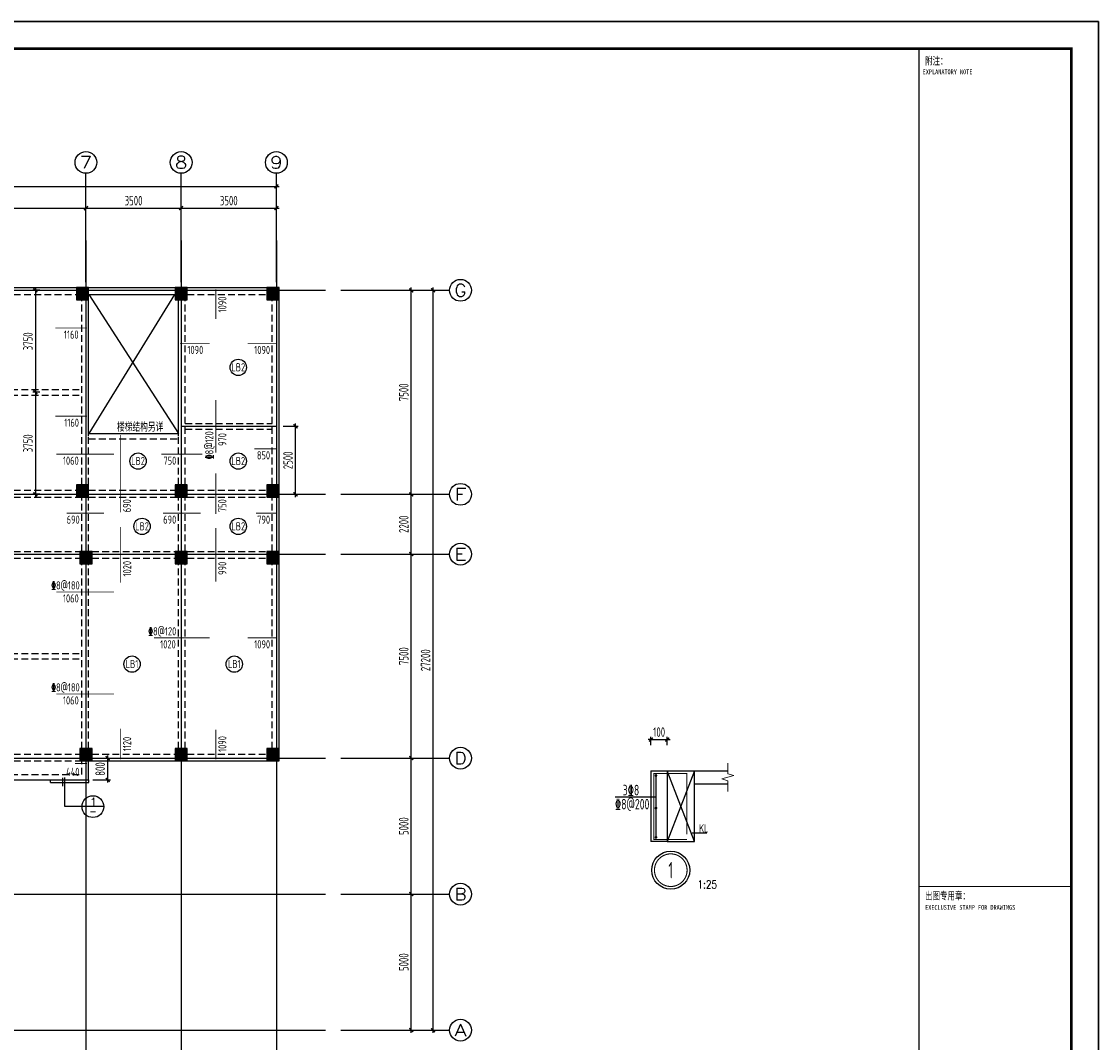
# Model space of a CAD drawing. Extents: x -302077 to 107904, y -9283 to 295706.
# Tile 203 of 256: x 68313 to 107904, y 73981 to 111514. Entities that reach past the tile are written whole.
import ezdxf
from ezdxf.enums import TextEntityAlignment as Align

# ---------------------------------------------------------------- set-up
doc = ezdxf.new("R2010")
doc.units = 0
doc.header["$LTSCALE"] = 500
doc.header["$MEASUREMENT"] = 0
doc.linetypes.add('DASHED', pattern=[0.75, 0.5, -0.25])
doc.layers.get('0').update_dxf_attribs({"linetype": 'CONTINUOUS'})
doc.layers.get('Defpoints').update_dxf_attribs({"linetype": 'CONTINUOUS'})
for name, color, linetype in [('AXIS', 3, 'CONTINUOUS'), ('AXIS_TEXT', 7, 'CONTINUOUS'), ('BEAM_CONT', 4, 'CONTINUOUS'), ('BEAM_DASH', 4, 'DASHED'), ('COLU', 7, 'CONTINUOUS'), ('FSK_FREIN', 11, 'CONTINUOUS'), ('FSK_FTEXT', 7, 'CONTINUOUS'), ('FSK_SLABNO', 6, 'CONTINUOUS'), ('PUB_DIM', 3, 'CONTINUOUS'), ('PUB_TITLE', 4, 'CONTINUOUS'), ('REIN', 11, 'CONTINUOUS'), ('TEXT', 7, 'CONTINUOUS'), ('TK', 7, 'CONTINUOUS'), ('WALL', 9, 'CONTINUOUS'), ('图例', 8, 'CONTINUOUS'), ('图名层', 13, 'CONTINUOUS'), ('梁', 4, 'CONTINUOUS'), ('零厚板', 7, 'CONTINUOUS')]:
    doc.layers.add(name, color=color, linetype=linetype)
for name, color, linetype, lineweight in [('COLU_HATCH', 251, 'CONTINUOUS', 0), ('DIM', 3, 'CONTINUOUS', 0), ('THIN', 7, 'CONTINUOUS', 0)]:
    doc.layers.add(name, color=color, linetype=linetype, lineweight=lineweight)
doc.styles.add('_TCH_AXIS', font='COMPLEX', dxfattribs={"bigfont": 'GBCBIG'})
doc.styles.add('BW_Rein', font='Tssdeng.shx', dxfattribs={"width": 0.7, "bigfont": 'hztxt.shx'})
doc.styles.add('COMP', font='txt', dxfattribs={"bigfont": 'hztxt'})
doc.styles.add('COMPLEX', font='COMPLEX')
doc.styles.add('DIM_FONT', font='SIMPLEX.shx', dxfattribs={"width": 0.8})
doc.styles.add('TKHZ1', font='txt', dxfattribs={"width": 0.8})
doc.styles.add('TSSD_Dimension', font='tssdeng.shx', dxfattribs={"width": 0.7, "bigfont": 'hztxt.shx'})
doc.styles.add('TSSD_Num', font='Tssdeng.shx', dxfattribs={"width": 0.6, "bigfont": 'Hztxt.shx'})
doc.styles.add('TSSD_Rein', font='tssdeng.shx', dxfattribs={"width": 0.7, "bigfont": 'hztxt.shx'})
doc.dimstyles.new('TSSD_100_100', dxfattribs={"dimtxt": 350, "dimasz": 100, "dimexe": 100, "dimexo": 250, "dimgap": 100, "dimtad": 1, "dimdec": 0, "dimzin": 0, "dimdsep": 46, "dimtxsty": 'TSSD_Dimension', "dimblk": 'ARCHTICK', "dimblk1": 'ARCHTICK', "dimblk2": 'ARCHTICK', "dimcen": 0, "dimdle": 100, "dimclrt": 7, "dimadec": 0, "dimazin": 0, "dimtfac": 1, "dimtdec": 0, "dimtix": 1, "dimtmove": 2, "dimatfit": 3, "dimfxl": 1, "dimtolj": 1, "dimtzin": 0, "dimarcsym": 0})

# ---------------------------------------------------------------- blocks, each defined once
blk = doc.blocks.new('_ArchTick')
at = {"color": 0, "linetype": 'ByBlock', "const_width": 0.5}
blk.add_lwpolyline([(-0.71, -0.71), (0.71, 0.71)], dxfattribs=at)
blk = doc.blocks.new('*D760')
at = {"layer": 'AXIS', "color": 0, "lineweight": -2}
for p, q in [((-12075, 98773), (-9725, 98773)), ((-9825, 93673), (-9825, 98873)), ((-12075, 93773), (-9725, 93773))]:
    blk.add_line(p, q, dxfattribs=at)
at = {"layer": 'Defpoints', "color": 0}
for p in [(-12325, 98773), (-9825, 98773), (-12325, 93773)]:
    blk.add_point(p, dxfattribs=at)
at = {"layer": 'AXIS', "color": 0, "lineweight": -2, "xscale": 100, "yscale": 100, "zscale": 100}
for p, rotation in [((-9825, 98773), 90), ((-9825, 93773), 270)]:
    blk.add_blockref('_ArchTick', p, dxfattribs=dict(at, rotation=rotation))
at = {"layer": 'AXIS', "color": 7, "insert": (-10100, 96273), "char_height": 350, "attachment_point": 5, "rotation": 90, "style": 'TSSD_Dimension'}
blk.add_mtext('\\A1;5000', dxfattribs=at)
blk = doc.blocks.new('*D761')
at = {"layer": 'AXIS', "color": 0, "lineweight": -2}
for p, q in [((-12075, 103773), (-9725, 103773)), ((-9825, 98673), (-9825, 103873)), ((-12075, 98773), (-9725, 98773))]:
    blk.add_line(p, q, dxfattribs=at)
at = {"layer": 'Defpoints', "color": 0}
for p in [(-12325, 103773), (-9825, 103773), (-12325, 98773)]:
    blk.add_point(p, dxfattribs=at)
at = {"layer": 'AXIS', "color": 0, "lineweight": -2, "xscale": 100, "yscale": 100, "zscale": 100}
for p, rotation in [((-9825, 103773), 90), ((-9825, 98773), 270)]:
    blk.add_blockref('_ArchTick', p, dxfattribs=dict(at, rotation=rotation))
at = {"layer": 'AXIS', "color": 7, "insert": (-10100, 101273), "char_height": 350, "attachment_point": 5, "rotation": 90, "style": 'TSSD_Dimension'}
blk.add_mtext('\\A1;5000', dxfattribs=at)
blk = doc.blocks.new('*D762')
at = {"layer": 'AXIS', "color": 0, "lineweight": -2}
for p, q in [((-12075, 111273), (-9725, 111273)), ((-9825, 103673), (-9825, 111373)), ((-12075, 103773), (-9725, 103773))]:
    blk.add_line(p, q, dxfattribs=at)
at = {"layer": 'Defpoints', "color": 0}
for p in [(-12325, 111273), (-9825, 111273), (-12325, 103773)]:
    blk.add_point(p, dxfattribs=at)
at = {"layer": 'AXIS', "color": 0, "lineweight": -2, "xscale": 100, "yscale": 100, "zscale": 100}
for p, rotation in [((-9825, 111273), 90), ((-9825, 103773), 270)]:
    blk.add_blockref('_ArchTick', p, dxfattribs=dict(at, rotation=rotation))
at = {"layer": 'AXIS', "color": 7, "insert": (-10100, 107523), "char_height": 350, "attachment_point": 5, "rotation": 90, "style": 'TSSD_Dimension'}
blk.add_mtext('\\A1;7500', dxfattribs=at)
blk = doc.blocks.new('*D763')
at = {"layer": 'AXIS', "color": 0, "lineweight": -2}
for p, q in [((-12075, 113473), (-9725, 113473)), ((-9825, 111173), (-9825, 113573)), ((-12075, 111273), (-9725, 111273))]:
    blk.add_line(p, q, dxfattribs=at)
at = {"layer": 'Defpoints', "color": 0}
for p in [(-12325, 113473), (-9825, 113473), (-12325, 111273)]:
    blk.add_point(p, dxfattribs=at)
at = {"layer": 'AXIS', "color": 0, "lineweight": -2, "xscale": 100, "yscale": 100, "zscale": 100}
for p, rotation in [((-9825, 113473), 90), ((-9825, 111273), 270)]:
    blk.add_blockref('_ArchTick', p, dxfattribs=dict(at, rotation=rotation))
at = {"layer": 'AXIS', "color": 7, "insert": (-10100, 112373), "char_height": 350, "attachment_point": 5, "rotation": 90, "style": 'TSSD_Dimension'}
blk.add_mtext('\\A1;2200', dxfattribs=at)
blk = doc.blocks.new('*D764')
at = {"layer": 'AXIS', "color": 0, "lineweight": -2}
for p, q in [((-12075, 120973), (-9725, 120973)), ((-9825, 113373), (-9825, 121073)), ((-12075, 113473), (-9725, 113473))]:
    blk.add_line(p, q, dxfattribs=at)
at = {"layer": 'Defpoints', "color": 0}
for p in [(-12325, 120973), (-9825, 120973), (-12325, 113473)]:
    blk.add_point(p, dxfattribs=at)
at = {"layer": 'AXIS', "color": 0, "lineweight": -2, "xscale": 100, "yscale": 100, "zscale": 100}
for p, rotation in [((-9825, 120973), 90), ((-9825, 113473), 270)]:
    blk.add_blockref('_ArchTick', p, dxfattribs=dict(at, rotation=rotation))
at = {"layer": 'AXIS', "color": 7, "insert": (-10100, 117223), "char_height": 350, "attachment_point": 5, "rotation": 90, "style": 'TSSD_Dimension'}
blk.add_mtext('\\A1;7500', dxfattribs=at)
blk = doc.blocks.new('*D765')
at = {"layer": 'AXIS', "color": 0, "lineweight": -2}
for p, q in [((-12075, 120973), (-8925, 120973)), ((-9025, 93673), (-9025, 121073)), ((-12075, 93773), (-8925, 93773))]:
    blk.add_line(p, q, dxfattribs=at)
at = {"layer": 'Defpoints', "color": 0}
for p in [(-12325, 120973), (-9025, 120973), (-12325, 93773)]:
    blk.add_point(p, dxfattribs=at)
at = {"layer": 'AXIS', "color": 0, "lineweight": -2, "xscale": 100, "yscale": 100, "zscale": 100}
for p, rotation in [((-9025, 120973), 90), ((-9025, 93773), 270)]:
    blk.add_blockref('_ArchTick', p, dxfattribs=dict(at, rotation=rotation))
at = {"layer": 'AXIS', "color": 7, "insert": (-9300, 107373), "char_height": 350, "attachment_point": 5, "rotation": 90, "style": 'TSSD_Dimension'}
blk.add_mtext('\\A1;27200', dxfattribs=at)
blk = doc.blocks.new('*D770')
at = {"layer": 'AXIS', "color": 0, "lineweight": -2}
for p, q in [((-28885, 123994), (-21685, 123994)), ((-28785, 123053), (-28785, 124094)), ((-21785, 123053), (-21785, 124094))]:
    blk.add_line(p, q, dxfattribs=at)
at = {"layer": 'Defpoints', "color": 0}
for p in [(-21785, 123994), (-28785, 122803), (-21785, 122803)]:
    blk.add_point(p, dxfattribs=at)
at = {"layer": 'AXIS', "color": 0, "lineweight": -2, "xscale": 100, "yscale": 100, "zscale": 100, "rotation": 180}
blk.add_blockref('_ArchTick', (-28785, 123994), dxfattribs=at)
at = {"layer": 'AXIS', "color": 0, "lineweight": -2, "xscale": 100, "yscale": 100, "zscale": 100}
blk.add_blockref('_ArchTick', (-21785, 123994), dxfattribs=at)
at = {"layer": 'AXIS', "color": 7, "insert": (-25285, 124269), "char_height": 350, "attachment_point": 5, "style": 'TSSD_Dimension'}
blk.add_mtext('\\A1;7000', dxfattribs=at)
blk = doc.blocks.new('*D771')
at = {"layer": 'AXIS', "color": 0, "lineweight": -2}
for p, q in [((-21885, 123994), (-18185, 123994)), ((-21785, 123053), (-21785, 124094)), ((-18285, 123053), (-18285, 124094))]:
    blk.add_line(p, q, dxfattribs=at)
at = {"layer": 'Defpoints', "color": 0}
for p in [(-18285, 123994), (-21785, 122803), (-18285, 122803)]:
    blk.add_point(p, dxfattribs=at)
at = {"layer": 'AXIS', "color": 0, "lineweight": -2, "xscale": 100, "yscale": 100, "zscale": 100, "rotation": 180}
blk.add_blockref('_ArchTick', (-21785, 123994), dxfattribs=at)
at = {"layer": 'AXIS', "color": 0, "lineweight": -2, "xscale": 100, "yscale": 100, "zscale": 100}
blk.add_blockref('_ArchTick', (-18285, 123994), dxfattribs=at)
at = {"layer": 'AXIS', "color": 7, "insert": (-20035, 124269), "char_height": 350, "attachment_point": 5, "style": 'TSSD_Dimension'}
blk.add_mtext('\\A1;3500', dxfattribs=at)
blk = doc.blocks.new('*D772')
at = {"layer": 'AXIS', "color": 0, "lineweight": -2}
for p, q in [((-18385, 123994), (-14685, 123994)), ((-18285, 123053), (-18285, 124094)), ((-14785, 123053), (-14785, 124094))]:
    blk.add_line(p, q, dxfattribs=at)
at = {"layer": 'Defpoints', "color": 0}
for p in [(-14785, 123994), (-18285, 122803), (-14785, 122803)]:
    blk.add_point(p, dxfattribs=at)
at = {"layer": 'AXIS', "color": 0, "lineweight": -2, "xscale": 100, "yscale": 100, "zscale": 100, "rotation": 180}
blk.add_blockref('_ArchTick', (-18285, 123994), dxfattribs=at)
at = {"layer": 'AXIS', "color": 0, "lineweight": -2, "xscale": 100, "yscale": 100, "zscale": 100}
blk.add_blockref('_ArchTick', (-14785, 123994), dxfattribs=at)
at = {"layer": 'AXIS', "color": 7, "insert": (-16535, 124269), "char_height": 350, "attachment_point": 5, "style": 'TSSD_Dimension'}
blk.add_mtext('\\A1;3500', dxfattribs=at)
blk = doc.blocks.new('*D773')
at = {"layer": 'AXIS', "color": 0, "lineweight": -2}
for p, q in [((-44885, 124794), (-14685, 124794)), ((-44785, 123053), (-44785, 124894)), ((-14785, 123053), (-14785, 124894))]:
    blk.add_line(p, q, dxfattribs=at)
at = {"layer": 'Defpoints', "color": 0}
for p in [(-14785, 124794), (-44785, 122803), (-14785, 122803)]:
    blk.add_point(p, dxfattribs=at)
at = {"layer": 'AXIS', "color": 0, "lineweight": -2, "xscale": 100, "yscale": 100, "zscale": 100, "rotation": 180}
blk.add_blockref('_ArchTick', (-44785, 124794), dxfattribs=at)
at = {"layer": 'AXIS', "color": 0, "lineweight": -2, "xscale": 100, "yscale": 100, "zscale": 100}
blk.add_blockref('_ArchTick', (-14785, 124794), dxfattribs=at)
at = {"layer": 'AXIS', "color": 7, "insert": (-29785, 125069), "char_height": 350, "attachment_point": 5, "style": 'TSSD_Dimension'}
blk.add_mtext('\\A1;30000', dxfattribs=at)
blk = doc.blocks.new('_AXISO')
blk.add_circle((0, 0), 0.5)
at = {"layer": 'AXIS_TEXT', "style": 'COMPLEX', "width": 1.041667}
blk.add_attdef('A', text='', height=0.56, dxfattribs=at).set_placement((-0.25, -0.28), (0.25, -0.28), align=Align.FIT)
blk = doc.blocks.new('wrtgtg')
at = {"color": 4}
blk.add_line((7804, -4841), (7804, 52559), dxfattribs=at)
at = {"layer": 'PUB_TITLE'}
for p, q in [((-75296, 53559), (8804, 53559)), ((8804, 53559), (8804, -5841)), ((2204, 52559), (7804, 52559)), ((2204, 52559), (7804, 52559)), ((7804, -4841), (7804, 52559))]:
    blk.add_line(p, q, dxfattribs=at)
blk.add_lwpolyline([(-75296, -5841), (8804, -5841), (8804, 53559), (-75296, 53559)], close=True, dxfattribs=at)
at = {"layer": 'PUB_TITLE', "const_width": 100}
blk.add_lwpolyline([(-72796, -4841), (7804, -4841), (7804, 52559), (-72796, 52559)], close=True, dxfattribs=at)
at = {"layer": 'PUB_TITLE'}
for points, const_width in [([(2204, -4841), (2204, 52559)], 50), ([(2204, 21759), (7804, 21759)], 29.7)]:
    blk.add_lwpolyline(points, dxfattribs=dict(at, const_width=const_width))
at = {"layer": 'TK', "style": 'TKHZ1'}
for s, height, width, p in [('附注：', 280, 0.7, (2431, 51973)), ('出图专用章：', 280, 0.7, (2431, 21279)), ('EXECLUSIVE STAMP FOR DRAWINGS', 175, 0.8, (2431, 20904))]:
    blk.add_text(s, height=height, dxfattribs=dict(at, width=width)).set_placement(p)
at = {"layer": 'TK', "style": 'TKHZ1', "width": 0.8}
blk.add_text('EXPLANATORY NOTE', height=175, dxfattribs=at).set_placement((3257, 51710), align=Align.MIDDLE)
blk = doc.blocks.new('MB3')
at = {"layer": 'COLU_HATCH'}
for points in [[(48031, 101283), (48031, 101733), (47581, 101733), (47581, 101283)], [(55281, 101283), (55281, 101733), (54831, 101733), (54831, 101283)], [(58906, 101283), (58906, 101733), (58456, 101733), (58456, 101283)], [(63906, 101283), (63906, 101733), (63456, 101733), (63456, 101283)], [(70781, 101283), (70781, 101733), (70331, 101733), (70331, 101283)], [(74406, 101283), (74406, 101733), (73956, 101733), (73956, 101283)], [(77781, 101283), (77781, 101733), (77331, 101733), (77331, 101283)], [(48031, 94033), (48031, 94483), (47581, 94483), (47581, 94033)], [(55281, 94033), (55281, 94483), (54831, 94483), (54831, 94033)], [(58906, 94033), (58906, 94483), (58456, 94483), (58456, 94033)], [(63906, 94033), (63906, 94483), (63456, 94483), (63456, 94033)], [(70781, 94033), (70781, 94483), (70331, 94483), (70331, 94033)], [(74406, 94033), (74406, 94483), (73956, 94483), (73956, 94033)], [(77781, 94033), (77781, 94483), (77331, 94483), (77331, 94033)], [(48031, 91583), (48031, 92033), (47581, 92033), (47581, 91583)], [(55281, 91583), (55281, 92033), (54831, 92033), (54831, 91583)], [(57681, 91583), (57681, 92033), (57231, 92033), (57231, 91583)], [(63906, 91583), (63906, 92033), (63456, 92033), (63456, 91583)], [(70906, 91583), (70906, 92033), (70456, 92033), (70456, 91583)], [(74406, 91583), (74406, 92033), (73956, 92033), (73956, 91583)], [(77781, 91583), (77781, 92033), (77331, 92033), (77331, 91583)], [(48031, 84333), (48031, 84783), (47581, 84783), (47581, 84333)], [(55281, 84333), (55281, 84783), (54831, 84783), (54831, 84333)], [(57681, 84333), (57681, 84783), (57231, 84783), (57231, 84333)], [(63906, 84333), (63906, 84783), (63456, 84783), (63456, 84333)], [(70906, 84333), (70906, 84783), (70456, 84783), (70456, 84333)], [(74406, 84333), (74406, 84783), (73956, 84783), (73956, 84333)], [(77781, 84333), (77781, 84783), (77331, 84783), (77331, 84333)], [(55281, 79208), (55281, 79658), (54831, 79658), (54831, 79208)]]:
    blk.add_hatch(color=256, dxfattribs=at).paths.add_polyline_path(points)
at = {"layer": 'BEAM_CONT'}
for p, q in [((48031, 101733), (54831, 101733)), ((55281, 101733), (58456, 101733)), ((55281, 101483), (58456, 101483)), ((58906, 101733), (63456, 101733)), ((63906, 101733), (70331, 101733)), ((70781, 101733), (73956, 101733)), ((70781, 101483), (73956, 101483)), ((74406, 101733), (77331, 101733)), ((47581, 94483), (47581, 101283)), ((55281, 96273), (55281, 101283)), ((58581, 96273), (58581, 101283)), ((70781, 96273), (70781, 101283)), ((74081, 96273), (74081, 101283)), ((77781, 94483), (77781, 101283)), ((55281, 96373), (58581, 96373)), ((70781, 96373), (74081, 96373)), ((47581, 92033), (47581, 94033)), ((77781, 92033), (77781, 94033)), ((47581, 84783), (47581, 91583)), ((77781, 84783), (77781, 91583)), ((47581, 79658), (47581, 84333)), ((57481, 79658), (57481, 84333)), ((57681, 84333), (63456, 84333)), ((63556, 83633), (63556, 84333)), ((70781, 83633), (70781, 84333)), ((70906, 84333), (73956, 84333)), ((74406, 84333), (77331, 84333)), ((63556, 83633), (70781, 83633)), ((47581, 74783), (47581, 79208)), ((57481, 74783), (57481, 79208)), ((48031, 74333), (54831, 74333)), ((55281, 74333), (57031, 74333))]:
    blk.add_line(p, q, dxfattribs=at)
at = {"layer": 'BEAM_DASH'}
for p, q in [((48031, 101483), (51056, 101483)), ((51056, 94283), (51056, 101483)), ((51306, 94283), (51306, 101483)), ((51306, 101483), (54831, 101483)), ((58906, 101483), (63456, 101483)), ((63906, 101483), (70331, 101483)), ((74406, 101483), (77331, 101483)), ((47831, 94483), (47831, 101283)), ((55031, 94483), (55031, 101283)), ((58831, 94483), (58831, 101283)), ((63556, 94483), (63556, 101283)), ((63806, 94483), (63806, 101283)), ((70531, 94483), (70531, 101283)), ((74331, 94483), (74331, 101283)), ((77531, 94483), (77531, 101283)), ((63806, 97983), (70531, 97983)), ((63806, 97783), (70531, 97783)), ((74331, 96733), (77531, 96733)), ((55281, 94483), (55281, 96273)), ((58581, 94483), (58581, 96273)), ((70781, 94483), (70781, 96273)), ((74081, 94483), (74081, 96273)), ((74331, 96533), (77531, 96533)), ((55281, 96173), (58581, 96173)), ((70781, 96173), (74081, 96173)), ((48031, 94283), (51056, 94283)), ((51306, 94283), (54831, 94283)), ((55281, 94283), (58456, 94283)), ((58906, 94283), (63456, 94283)), ((63906, 94283), (70331, 94283)), ((70781, 94283), (73956, 94283)), ((74406, 94283), (77331, 94283)), ((47831, 92033), (47831, 94033)), ((48031, 94033), (54831, 94033)), ((51056, 92033), (51056, 94033)), ((51306, 92033), (51306, 94033)), ((55031, 92033), (55031, 94033)), ((55281, 92033), (55281, 94033)), ((55281, 94033), (58456, 94033)), ((58581, 92033), (58581, 94033)), ((58831, 92033), (58831, 94033)), ((58906, 94033), (63456, 94033)), ((63556, 92033), (63556, 94033)), ((63806, 92033), (63806, 94033)), ((63906, 94033), (70331, 94033)), ((70531, 92033), (70531, 94033)), ((70781, 92033), (70781, 94033)), ((70781, 94033), (73956, 94033)), ((74081, 92033), (74081, 94033)), ((74331, 92033), (74331, 94033)), ((74406, 94033), (77331, 94033)), ((77531, 92033), (77531, 94033)), ((48031, 92033), (54831, 92033)), ((55281, 92033), (57231, 92033)), ((57681, 92033), (63456, 92033)), ((63906, 92033), (70456, 92033)), ((70906, 92033), (73956, 92033)), ((74406, 92033), (77331, 92033)), ((47831, 84783), (47831, 91583)), ((48031, 91783), (54831, 91783)), ((55031, 84783), (55031, 91583)), ((55281, 91783), (57231, 91783)), ((55281, 84783), (55281, 91583)), ((57231, 84783), (57231, 91583)), ((57481, 84783), (57481, 91583)), ((57681, 91783), (63456, 91783)), ((63556, 84783), (63556, 91583)), ((63806, 84783), (63806, 91583)), ((63906, 91783), (70456, 91783)), ((70531, 84783), (70531, 91583)), ((70781, 84783), (70781, 91583)), ((70906, 91783), (73956, 91783)), ((74081, 84783), (74081, 91583)), ((74331, 84783), (74331, 91583)), ((74406, 91783), (77331, 91783)), ((77531, 84783), (77531, 91583)), ((47831, 88283), (55031, 88283)), ((47831, 88083), (55031, 88083)), ((57481, 88283), (63556, 88283)), ((57481, 88083), (63556, 88083)), ((63806, 88283), (70531, 88283)), ((63806, 88083), (70531, 88083)), ((47831, 79658), (47831, 84333)), ((48031, 84583), (54831, 84583)), ((48031, 84333), (54831, 84333)), ((51331, 79558), (51331, 84333)), ((51531, 79558), (51531, 84333)), ((55031, 79658), (55031, 84333)), ((55281, 84583), (57231, 84583)), ((55281, 79658), (55281, 84333)), ((55281, 84333), (57231, 84333)), ((57231, 79658), (57231, 84333)), ((57681, 84583), (63456, 84583)), ((63806, 83833), (63806, 84333)), ((63906, 84583), (70456, 84583)), ((63906, 84333), (70456, 84333)), ((70531, 83833), (70531, 84333)), ((70906, 84583), (73956, 84583)), ((74406, 84583), (77331, 84583)), ((63806, 83833), (70531, 83833)), ((47831, 74783), (47831, 79208)), ((48031, 79558), (54831, 79558)), ((48031, 79308), (54831, 79308)), ((51331, 74583), (51331, 79308)), ((51531, 74583), (51531, 79308)), ((55031, 74783), (55031, 79208)), ((55281, 79558), (57031, 79558)), ((55281, 79308), (57031, 79308)), ((55281, 74783), (55281, 79208)), ((57231, 74783), (57231, 79208)), ((48031, 74583), (54831, 74583)), ((55281, 74583), (57031, 74583))]:
    blk.add_line(p, q, dxfattribs=at)
at = {"layer": 'COLU'}
for points in [[(48031, 101283), (48031, 101733), (47581, 101733), (47581, 101283)], [(55281, 101283), (55281, 101733), (54831, 101733), (54831, 101283)], [(58906, 101283), (58906, 101733), (58456, 101733), (58456, 101283)], [(63906, 101283), (63906, 101733), (63456, 101733), (63456, 101283)], [(70781, 101283), (70781, 101733), (70331, 101733), (70331, 101283)], [(74406, 101283), (74406, 101733), (73956, 101733), (73956, 101283)], [(77781, 101283), (77781, 101733), (77331, 101733), (77331, 101283)], [(48031, 94033), (48031, 94483), (47581, 94483), (47581, 94033)], [(55281, 94033), (55281, 94483), (54831, 94483), (54831, 94033)], [(58906, 94033), (58906, 94483), (58456, 94483), (58456, 94033)], [(63906, 94033), (63906, 94483), (63456, 94483), (63456, 94033)], [(70781, 94033), (70781, 94483), (70331, 94483), (70331, 94033)], [(74406, 94033), (74406, 94483), (73956, 94483), (73956, 94033)], [(77781, 94033), (77781, 94483), (77331, 94483), (77331, 94033)], [(48031, 91583), (48031, 92033), (47581, 92033), (47581, 91583)], [(55281, 91583), (55281, 92033), (54831, 92033), (54831, 91583)], [(57681, 91583), (57681, 92033), (57231, 92033), (57231, 91583)], [(63906, 91583), (63906, 92033), (63456, 92033), (63456, 91583)], [(70906, 91583), (70906, 92033), (70456, 92033), (70456, 91583)], [(74406, 91583), (74406, 92033), (73956, 92033), (73956, 91583)], [(77781, 91583), (77781, 92033), (77331, 92033), (77331, 91583)], [(48031, 84333), (48031, 84783), (47581, 84783), (47581, 84333)], [(55281, 84333), (55281, 84783), (54831, 84783), (54831, 84333)], [(57681, 84333), (57681, 84783), (57231, 84783), (57231, 84333)], [(63906, 84333), (63906, 84783), (63456, 84783), (63456, 84333)], [(70906, 84333), (70906, 84783), (70456, 84783), (70456, 84333)], [(74406, 84333), (74406, 84783), (73956, 84783), (73956, 84333)], [(77781, 84333), (77781, 84783), (77331, 84783), (77331, 84333)], [(48031, 79208), (48031, 79658), (47581, 79658), (47581, 79208)], [(55281, 79208), (55281, 79658), (54831, 79658), (54831, 79208)], [(57481, 79208), (57481, 79658), (57031, 79658), (57031, 79208)], [(48031, 74333), (48031, 74783), (47581, 74783), (47581, 74333)], [(55281, 74333), (55281, 74783), (54831, 74783), (54831, 74333)], [(57481, 74333), (57481, 74783), (57031, 74783), (57031, 74333)]]:
    blk.add_lwpolyline(points, close=True, dxfattribs=at)
blk = doc.blocks.new('*D742')
at = {"layer": 'Defpoints', "color": 0}
for p in [(70681, 84433), (70681, 83633), (71479, 83633)]:
    blk.add_point(p, dxfattribs=at)
at = {"layer": 'DIM', "color": 0, "lineweight": -2}
for p, q in [((70931, 84433), (71579, 84433)), ((71479, 84533), (71479, 83533)), ((70931, 83633), (71579, 83633))]:
    blk.add_line(p, q, dxfattribs=at)
at = {"layer": 'DIM', "color": 0, "lineweight": -2, "xscale": 100, "yscale": 100, "zscale": 100}
for p, rotation in [((71479, 84433), 90), ((71479, 83633), 270)]:
    blk.add_blockref('_ArchTick', p, dxfattribs=dict(at, rotation=rotation))
at = {"layer": 'DIM', "color": 7, "insert": (71204, 84033), "char_height": 350, "attachment_point": 5, "rotation": 90, "style": 'TSSD_Dimension'}
blk.add_mtext('\\A1;800', dxfattribs=at)
blk = doc.blocks.new('*D743')
at = {"layer": 'Defpoints', "color": 0}
for p in [(77681, 96633), (78385, 96633), (77681, 94133)]:
    blk.add_point(p, dxfattribs=at)
at = {"layer": 'DIM', "color": 0, "lineweight": -2}
for p, q in [((77931, 96633), (78485, 96633)), ((78385, 94033), (78385, 96733)), ((77931, 94133), (78485, 94133))]:
    blk.add_line(p, q, dxfattribs=at)
at = {"layer": 'DIM', "color": 0, "lineweight": -2, "xscale": 100, "yscale": 100, "zscale": 100}
for p, rotation in [((78385, 96633), 90), ((78385, 94133), 270)]:
    blk.add_blockref('_ArchTick', p, dxfattribs=dict(at, rotation=rotation))
at = {"layer": 'DIM', "color": 7, "insert": (78110, 95383), "char_height": 350, "attachment_point": 5, "rotation": 90, "style": 'TSSD_Dimension'}
blk.add_mtext('\\A1;2500', dxfattribs=at)
blk = doc.blocks.new('*D744')
at = {"layer": 'Defpoints', "color": 0}
for p in [(69233, 101633), (68824, 97883), (69233, 97883)]:
    blk.add_point(p, dxfattribs=at)
at = {"layer": 'DIM', "color": 0, "lineweight": -2}
for p, q in [((68983, 101633), (68724, 101633)), ((68824, 101733), (68824, 97783)), ((68983, 97883), (68724, 97883))]:
    blk.add_line(p, q, dxfattribs=at)
at = {"layer": 'DIM', "color": 0, "lineweight": -2, "xscale": 100, "yscale": 100, "zscale": 100}
for p, rotation in [((68824, 101633), 90), ((68824, 97883), 270)]:
    blk.add_blockref('_ArchTick', p, dxfattribs=dict(at, rotation=rotation))
at = {"layer": 'DIM', "color": 7, "insert": (68549, 99758), "char_height": 350, "attachment_point": 5, "rotation": 90, "style": 'TSSD_Dimension'}
blk.add_mtext('\\A1;3750', dxfattribs=at)
blk = doc.blocks.new('*D739')
at = {"layer": 'Defpoints', "color": 0}
for p in [(69233, 97883), (68824, 94133), (69233, 94133)]:
    blk.add_point(p, dxfattribs=at)
at = {"layer": 'DIM', "color": 0, "lineweight": -2}
for p, q in [((68983, 97883), (68724, 97883)), ((68824, 97983), (68824, 94033)), ((68983, 94133), (68724, 94133))]:
    blk.add_line(p, q, dxfattribs=at)
at = {"layer": 'DIM', "color": 0, "lineweight": -2, "xscale": 100, "yscale": 100, "zscale": 100}
for p, rotation in [((68824, 97883), 90), ((68824, 94133), 270)]:
    blk.add_blockref('_ArchTick', p, dxfattribs=dict(at, rotation=rotation))
at = {"layer": 'DIM', "color": 7, "insert": (68549, 96008), "char_height": 350, "attachment_point": 5, "rotation": 90, "style": 'TSSD_Dimension'}
blk.add_mtext('\\A1;3750', dxfattribs=at)
blk = doc.blocks.new('ts_idx2')
at = {"color": 0, "linetype": 'ByBlock', "lineweight": -2, "const_width": 0.0333}
blk.add_lwpolyline([(-0.5, 0, 1), (0.5, 0, 1)], format="xyb", close=True, dxfattribs=at)
at = {"color": 0, "linetype": 'ByBlock', "lineweight": -2}
blk.add_circle((0, 0), 0.583, dxfattribs=at)
at = {"color": 0, "linetype": 'ByBlock', "lineweight": -2, "style": 'TSSD_Num', "width": 0.6}
blk.add_attdef('A', text='', height=0.5, dxfattribs=at).set_placement((0, 0), align=Align.MIDDLE_CENTER)
blk = doc.blocks.new('*D865')
at = {"layer": 'Defpoints', "color": 0}
for p in [(92054, 85116), (91454, 84661), (92054, 84661)]:
    blk.add_point(p, dxfattribs=at)
at = {"layer": 'DIM', "color": 0, "lineweight": -2}
for p, q in [((91454, 84911), (91454, 85216)), ((92054, 84911), (92054, 85216)), ((91454, 85116), (91354, 85116)), ((91454, 85116), (92054, 85116)), ((92054, 85116), (92154, 85116))]:
    blk.add_line(p, q, dxfattribs=at)
at = {"layer": 'DIM', "color": 0, "lineweight": -2, "xscale": 100, "yscale": 100, "zscale": 100}
blk.add_blockref('_ArchTick', (91454, 85116), dxfattribs=at)
at = {"layer": 'DIM', "color": 0, "lineweight": -2, "xscale": 100, "yscale": 100, "zscale": 100, "rotation": 180}
blk.add_blockref('_ArchTick', (92054, 85116), dxfattribs=at)
at = {"layer": 'DIM', "color": 7, "insert": (91754, 85391), "char_height": 350, "attachment_point": 5, "style": 'TSSD_Dimension'}
blk.add_mtext('\\A1;100', dxfattribs=at)
blk = doc.blocks.new('zw')
at = {"layer": 'AXIS'}
for p, q in [((-21784.9, 121273.7), (-21784.9, 125273.7)), ((-18284.9, 121273.7), (-18284.9, 125273.7)), ((-14784.9, 121273.7), (-14784.9, 125273.7)), ((-12415.2, 120972.6), (-8415.2, 120972.6)), ((-12415.2, 113472.6), (-8415.2, 113472.6)), ((-12415.2, 111272.6), (-8415.2, 111272.6)), ((-12415.2, 103772.6), (-8415.2, 103772.6)), ((-12415.2, 98772.6), (-8415.2, 98772.6)), ((-12415.2, 93772.6), (-8415.2, 93772.6))]:
    blk.add_line(p, q, dxfattribs=at)
at = {"layer": 'AXIS', "color": 250}
for p, q in [((-21784.9, 122803), (-21784.9, 91603)), ((-18284.9, 122803), (-18284.9, 91603)), ((-14784.9, 122803), (-14784.9, 91603)), ((-46817.4, 120972.6), (-12983.9, 120972.6)), ((-18284.9, 115972.6), (-14784.9, 115972.6)), ((-46817.4, 113472.6), (-12983.9, 113472.6)), ((-46817.4, 111272.6), (-12983.9, 111272.6)), ((-46817.4, 103772.6), (-12983.9, 103772.6)), ((-28784.9, 102972.6), (-21784.9, 102972.6)), ((-46817.4, 98772.6), (-12983.9, 98772.6)), ((-46817.4, 93772.6), (-12983.9, 93772.6))]:
    blk.add_line(p, q, dxfattribs=at)
at = {"layer": 'AXIS'}
ref = blk.add_blockref('_AXISO', (-21784.9, 125673.7), dxfattribs=dict(at, xscale=800, yscale=800, zscale=800))
ref.add_attrib('A', '7', dxfattribs={"layer": 'AXIS_TEXT', "height": 452.5, "style": '_TCH_AXIS', "width": 1.5}).set_placement((-22011.1, 125447.4), (-21558.6, 125447.4), align=Align.FIT)
ref = blk.add_blockref('_AXISO', (-18284.9, 125673.7), dxfattribs=dict(at, xscale=800, yscale=800, zscale=800))
ref.add_attrib('A', '8', dxfattribs={"layer": 'AXIS_TEXT', "height": 452.5, "style": '_TCH_AXIS', "width": 1.5}).set_placement((-18511.1, 125447.4), (-18058.6, 125447.4), align=Align.FIT)
ref = blk.add_blockref('_AXISO', (-14784.9, 125673.7), dxfattribs=dict(at, xscale=800, yscale=800, zscale=800))
ref.add_attrib('A', '9', dxfattribs={"layer": 'AXIS_TEXT', "height": 452.5, "style": '_TCH_AXIS', "width": 1.5}).set_placement((-15011.1, 125447.4), (-14558.6, 125447.4), align=Align.FIT)
ref = blk.add_blockref('_AXISO', (-8015.2, 120972.6), dxfattribs=dict(at, xscale=800, yscale=800, zscale=800))
ref.add_attrib('A', 'G', dxfattribs={"layer": 'AXIS_TEXT', "height": 452.5, "style": '_TCH_AXIS', "width": 1.166667}).set_placement((-8241.5, 120746.3), (-7789, 120746.3), align=Align.FIT)
ref = blk.add_blockref('_AXISO', (-8015.2, 113472.6), dxfattribs=dict(at, xscale=800, yscale=800, zscale=800))
ref.add_attrib('A', 'F', dxfattribs={"layer": 'AXIS_TEXT', "height": 452.5, "style": '_TCH_AXIS', "width": 1.3125}).set_placement((-8241.5, 113246.3), (-7789, 113246.3), align=Align.FIT)
ref = blk.add_blockref('_AXISO', (-8015.2, 111272.6), dxfattribs=dict(at, xscale=800, yscale=800, zscale=800))
ref.add_attrib('A', 'E', dxfattribs={"layer": 'AXIS_TEXT', "height": 452.5, "style": '_TCH_AXIS', "width": 1.3125}).set_placement((-8241.5, 111046.3), (-7789, 111046.3), align=Align.FIT)
ref = blk.add_blockref('_AXISO', (-8015.2, 103772.6), dxfattribs=dict(at, xscale=800, yscale=800, zscale=800))
ref.add_attrib('A', 'D', dxfattribs={"layer": 'AXIS_TEXT', "height": 452.5, "style": '_TCH_AXIS', "width": 1.235294}).set_placement((-8241.5, 103546.3), (-7789, 103546.3), align=Align.FIT)
ref = blk.add_blockref('_AXISO', (-8015.2, 98772.6), dxfattribs=dict(at, xscale=800, yscale=800, zscale=800))
ref.add_attrib('A', 'B', dxfattribs={"layer": 'AXIS_TEXT', "height": 452.5, "style": '_TCH_AXIS', "width": 1.235294}).set_placement((-8241.5, 98546.3), (-7789, 98546.3), align=Align.FIT)
ref = blk.add_blockref('_AXISO', (-8015.2, 93772.6), dxfattribs=dict(at, xscale=800, yscale=800, zscale=800))
ref.add_attrib('A', 'A', dxfattribs={"layer": 'AXIS_TEXT', "height": 452.5, "style": '_TCH_AXIS', "width": 1.166667}).set_placement((-8241.5, 93546.3), (-7789, 93546.3), align=Align.FIT)
for p1, p2, distance, picture, middle in [((-44784.9, 122803), (-14784.9, 122803), 1990.6, '*D773', (-29784.9, 125068.6)), ((-28784.9, 122803), (-21784.9, 122803), 1190.6, '*D770', (-25284.9, 124268.6)), ((-21784.9, 122803), (-18284.9, 122803), 1190.6, '*D771', (-20034.9, 124268.6)), ((-18284.9, 122803), (-14784.9, 122803), 1190.6, '*D772', (-16534.9, 124268.6)), ((-12324.8, 113472.6), (-12324.8, 120972.6), -2500, '*D764', (-10099.8, 117222.6)), ((-12324.8, 93772.6), (-12324.8, 120972.6), -3300, '*D765', (-9299.8, 107372.6)), ((-12324.8, 111272.6), (-12324.8, 113472.6), -2500, '*D763', (-10099.8, 112372.6)), ((-12324.8, 103772.6), (-12324.8, 111272.6), -2500, '*D762', (-10099.8, 107522.6)), ((-12324.8, 98772.6), (-12324.8, 103772.6), -2500, '*D761', (-10099.8, 101272.6)), ((-12324.8, 93772.6), (-12324.8, 98772.6), -2500, '*D760', (-10099.8, 96272.6))]:
    dim = blk.add_aligned_dim(p1=p1, p2=p2, distance=distance, dimstyle='TSSD_100_100', dxfattribs=at)
    dim.commit()
    dim.dimension.update_dxf_attribs({"geometry": picture, "text_midpoint": middle})

msp = doc.modelspace()

# ---------------------------------------------------------------- linework, layer by layer
msp.add_line((91636.384, 83795.256), (91636.384, 81494.415))
at = {"layer": 'FSK_FREIN', "const_width": 30}
for points in [[(75456.182, 100582.515), (75456.182, 101672.514)], [(69561.184, 100245.014), (70721.185, 100245.014)], [(74141.185, 99682.514), (75231.184, 99682.514)], [(76631.185, 99682.514), (77721.185, 99682.514)], [(75456.182, 95662.513), (75456.182, 97602.514)], [(69561.184, 97005.166), (70721.185, 97005.166)], [(71947.502, 93467.515), (71947.502, 96312.515)], [(76871.185, 95807.516), (77721.185, 95807.516)], [(69596.184, 95609.513), (71716.185, 95609.513)], [(73456.182, 95609.513), (74956.182, 95609.513)], [(75456.182, 93407.516), (75456.185, 94907.516)], [(69966.185, 93442.515), (71346.184, 93442.515)], [(73516.182, 93442.515), (74896.181, 93442.515)], [(76931.185, 93442.515), (77721.185, 93442.515)], [(71956.182, 90887.516), (71956.182, 92927.515)], [(75456.182, 90917.515), (75456.182, 92897.515)], [(69596.187, 90545.016), (71716.185, 90545.016)], [(73186.183, 88857.516), (75226.183, 88857.516)], [(76631.185, 88857.516), (77721.185, 88857.516)], [(69596.187, 86795.016), (71716.185, 86795.016)], [(71956.182, 84392.516), (71956.182, 85512.516)], [(75456.182, 84392.516), (75456.182, 85482.516)], [(70281.182, 84236.683), (70721.185, 84236.683)]]:
    msp.add_lwpolyline(points, dxfattribs=at)
at = {"layer": 'FSK_SLABNO'}
for centre in [(76282.392, 98799.445), (72596.955, 95353.435), (76282.392, 95353.435), (72743.654, 92952.386), (76282.392, 92952.386), (72375.442, 87888.991), (76135.113, 87888.991)]:
    msp.add_circle(centre, 300, dxfattribs=at)
at = {"layer": 'PUB_DIM'}
for p, q in [((69903.256, 82650.043), (69903.256, 83718.852)), ((71336.73, 82650.043), (69903.256, 82650.043))]:
    msp.add_line(p, q, dxfattribs=at)
at = {"layer": 'PUB_DIM', "const_width": 50}
msp.add_lwpolyline([(69828.256, 83391.67), (69828.256, 83718.852)], dxfattribs=at)
at = {"layer": 'PUB_DIM'}
msp.add_circle((70936.73, 82650.043), 400, dxfattribs=at)
at = {"layer": 'REIN', "const_width": 40}
msp.add_lwpolyline([(92771.885, 81626.653), (92771.885, 83870.256), (91561.384, 83870.256), (91561.384, 81444.415), (92782.588, 81444.415), (92782.588, 81444.415)], dxfattribs=at)
at = {"layer": 'REIN', "const_width": 50}
for points in [[(91611.384, 83795.256, 1), (91661.384, 83795.256, 1)], [(91611.384, 82597.835, 1), (91661.384, 82597.835, 1)], [(91611.384, 81519.415, -1), (91661.384, 81519.415, -1)]]:
    msp.add_lwpolyline(points, format="xyb", close=True, dxfattribs=at)
at = {"layer": 'TEXT'}
msp.add_line((91636.384, 82993.203), (90139.257, 82993.203), dxfattribs=at)
at = {"layer": 'THIN'}
msp.add_lwpolyline([(94281.653, 84250.256), (94281.653, 83860.256), (94501.653, 83790.256), (94061.653, 83670.256), (94281.653, 83600.256), (94281.653, 83210.256)], dxfattribs=at)
at = {"layer": 'WALL'}
for p, q in [((69381.185, 83532.516), (69381.185, 83632.516)), ((70781.185, 83532.516), (70781.185, 83632.516)), ((69381.185, 83532.516), (70781.185, 83532.516))]:
    msp.add_line(p, q, dxfattribs=at)
at = {"layer": '图例', "color": 35}
for p, q in [((93053.979, 83970.256), (92053.979, 81370.256)), ((93053.979, 81370.256), (92053.979, 83970.256)), ((93053.979, 83490.256), (93053.979, 83970.256))]:
    msp.add_line(p, q, dxfattribs=at)
at = {"layer": '图例', "color": 7}
msp.add_line((92970.755, 81682.087), (93505.296, 81682.087), dxfattribs=at)
at = {"layer": '梁', "color": 7}
for p, q in [((91453.979, 83970.256), (93053.979, 83970.256)), ((91453.979, 83970.256), (91453.979, 81370.256)), ((93053.979, 83970.256), (94281.653, 83970.256)), ((93053.979, 83610.256), (93053.979, 83610.256)), ((93053.979, 83490.256), (94281.653, 83490.256)), ((92053.979, 81370.256), (91453.979, 81370.256))]:
    msp.add_line(p, q, dxfattribs=at)
msp.add_lwpolyline([(92053.979, 83970.256), (92053.979, 81370.256), (93053.979, 81370.256), (93053.979, 83490.256)], dxfattribs=at)
at = {"layer": '零厚板'}
for p, q in [((70781.185, 101482.514), (74081.185, 96372.515)), ((73931.185, 101482.514), (70781.185, 96372.515))]:
    msp.add_line(p, q, dxfattribs=at)

# ---------------------------------------------------------------- block references
msp.add_blockref('wrtgtg', (99100.057, 57955.467))
at = {"layer": 'BEAM_CONT'}
msp.add_blockref('MB3', (0, 0), dxfattribs=at)
at = {"layer": 'PUB_DIM'}
msp.add_blockref('zw', (92466.058, -19340.078), dxfattribs=at)
at = {"layer": '图名层'}
ref = msp.add_blockref('ts_idx2', (92180.925, 80314.654), dxfattribs=dict(at, xscale=1200, yscale=1200, zscale=1200))
ref.add_attrib('1', '1', dxfattribs={"layer": 'THIN', "height": 600, "style": 'TSSD_Num', "width": 0.6}).set_placement((92180.925, 80314.654), align=Align.MIDDLE_CENTER)

# ---------------------------------------------------------------- texts
at = {"layer": 'FSK_FTEXT', "style": 'BW_Rein', "width": 0.7}
for s, rotation, p in [('1090', 90, (75546.182, 101402.514)), ('690', 90, (72037.502, 93952.516)), ('750', 89.9998834, (75546.183, 93952.515))]:
    msp.add_text(s, height=300, rotation=rotation, dxfattribs=at).set_placement(p, align=Align.TOP_RIGHT)
for s, p in [('1160', (70141.184, 100155.014)), ('1160', (70154.278, 96915.166)), ('1060', (70126.184, 95519.513)), ('1060', (70126.186, 90455.016)), ('1020', (73696.184, 88767.516)), ('1060', (70126.186, 86705.016))]:
    msp.add_text(s, height=300, dxfattribs=at).set_placement(p, align=Align.TOP_CENTER)
msp.add_text('1090', height=300, dxfattribs=at).set_placement((74411.185, 99592.514), align=Align.TOP_LEFT)
for s, p in [('1090', (77451.185, 99592.514)), ('750', (74001.185, 95519.513)), ('850', (77451.185, 95717.516)), ('690', (70451.185, 93352.515)), ('690', (74001.185, 93352.515)), ('790', (77451.185, 93352.515)), ('1090', (77451.185, 88767.516)), ('440', (70442.828, 84079.183))]:
    msp.add_text(s, height=300, dxfattribs=at).set_placement(p, align=Align.TOP_RIGHT)
for s, rotation, p in [('楼梯结构另详', 359.9999405, (72675.162, 96739.659)), ('970', 90, (75546.182, 96147.514)), ('1020', 90, (72046.182, 91397.516)), ('990', 90, (75546.182, 91412.515)), ('1120', 90, (72046.182, 84952.516))]:
    msp.add_text(s, height=300, rotation=rotation, dxfattribs=at).set_placement(p, align=Align.TOP_CENTER)
msp.add_text('%%1328@120', height=300, rotation=90, dxfattribs=at).set_placement((75366.182, 96452.516), align=Align.RIGHT)
for s, p in [('%%1328@180', (70451.185, 90635.016)), ('%%1328@120', (74001.185, 88947.516)), ('%%1328@180', (70451.185, 86885.016))]:
    msp.add_text(s, height=300, dxfattribs=at).set_placement(p, align=Align.RIGHT)
msp.add_text('1090', height=300, rotation=90, dxfattribs=at).set_placement((75546.182, 84662.516), align=Align.TOP_LEFT)
at = {"layer": 'FSK_SLABNO', "style": 'BW_Rein', "width": 0.7}
for s, p in [('LB2', (76282.392, 98655.214)), ('LB2', (72596.955, 95209.205)), ('LB2', (76282.392, 95209.205)), ('LB2', (72743.654, 92808.155)), ('LB2', (76282.392, 92808.155)), ('LB1', (72375.442, 87744.76)), ('LB1', (76135.113, 87744.76))]:
    msp.add_text(s, height=300, dxfattribs=at).set_placement(p, align=Align.CENTER)
at = {"layer": 'PUB_DIM', "style": 'COMP'}
for tag, width, p, p2 in [('1', 1.388087, (70819.822, 82696.978), (71091.822, 82696.978)), ('-', 0.84274, (70800.73, 82338.043), (71072.73, 82338.043))]:
    msp.add_attdef(tag, text='-', height=272, dxfattribs=dict(at, width=width)).set_placement(p, p2, align=Align.FIT)
at = {"layer": 'TEXT', "style": 'TSSD_Rein', "width": 0.7}
for s, p in [('3%%1328', (90718.364, 83259.586)), ('%%1328@200', (90761.382, 82742.53))]:
    msp.add_text(s, height=387.5, dxfattribs=at).set_placement(p, align=Align.MIDDLE)
msp.add_text('KL', height=300, rotation=360, dxfattribs=at).set_placement((93221.523, 81706.492, -1536.879))
at = {"layer": '图名层', "style": 'DIM_FONT', "width": 0.8}
msp.add_text('1:25', height=300, dxfattribs=at).set_placement((93163.264, 79640.339))

# ---------------------------------------------------------------- dimensions: what is measured, and where the dimension line sits
at = {"layer": 'DIM'}
for base, p1, p2, picture, middle in [((68824.099, 97882.515), (69232.893, 101632.514), (69232.893, 97882.515), '*D744', (68549.099, 99757.514)), ((68824.099, 94132.514), (69232.893, 97882.515), (69232.893, 94132.514), '*D739', (68549.099, 96007.514)), ((78384.514, 96632.514), (77681.184, 94132.514), (77681.184, 96632.514), '*D743', (78109.514, 95382.514)), ((71479.48, 83632.514), (70681.184, 84432.514), (70681.184, 83632.514), '*D742', (71204.48, 84032.514))]:
    dim = msp.add_linear_dim(base=base, p1=p1, p2=p2, angle=90, dimstyle='TSSD_100_100', dxfattribs=at)
    dim.commit()
    dim.dimension.update_dxf_attribs({"geometry": picture, "text_midpoint": middle})
dim = msp.add_linear_dim(base=(92053.979, 85116.348), p1=(91453.979, 84661.123), p2=(92053.979, 84661.123), text='100', dimstyle='TSSD_100_100', dxfattribs=at)
dim.commit()
dim.dimension.update_dxf_attribs({"geometry": '*D865', "text_midpoint": (91753.979, 85391.348)})

doc.saveas('drawing.dxf')
